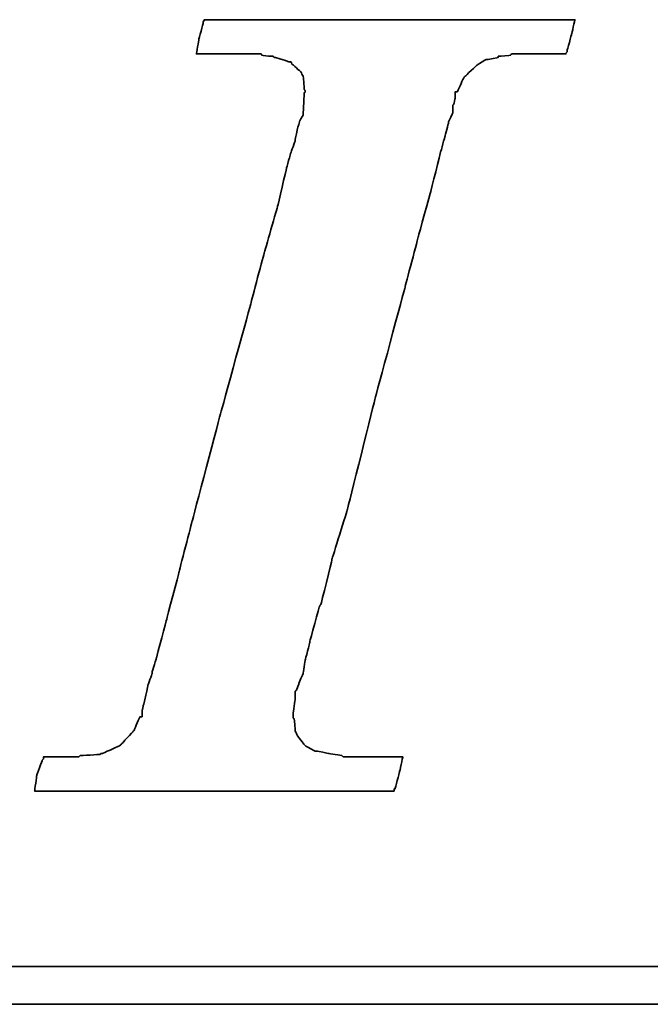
# Model space of a CAD drawing. Header units: millimetres. Extents: x 919 to 1303, y -220 to -56.
# Tile 32 of 48: x 1204.35 to 1208.14, y -176.84 to -170.93. Entities that reach past the tile are written whole.
import ezdxf

# ---------------------------------------------------------------- set-up
doc = ezdxf.new("R2010")
doc.units = ezdxf.units.MM
doc.layers.add('DIM', color=4, linetype='CONTINUOUS')
doc.layers.add('layer 1', color=7, linetype='CONTINUOUS')

# ---------------------------------------------------------------- blocks, each defined once
blk = doc.blocks.new('TBI MOTION logo(完整正式版)')
at = {"layer": 'layer 1', "color": 22, "lineweight": 35}
for points, knots in [([(-40.59125, -7.94375), (-40.59125, -7.94375), (-40.97375, -7.94375), (-40.97375, -7.94375), (-40.97375, -7.94375), (-40.97375, -7.94375), (-41.38125, -7.94375), (-41.38125, -7.94375), (-41.38125, -7.94375), (-41.38125, -7.94375), (-41.54875, -7.94375), (-41.54875, -7.94375), (-41.54875, -7.94375), (-41.54875, -7.94375), (-41.59875, -7.94375), (-41.59875, -7.94375), (-41.59875, -7.94375), (-41.59875, -7.94375), (-41.88375, -7.94375), (-41.88375, -7.94375), (-41.88375, -7.94375), (-41.88375, -7.94375), (-41.90875, -7.91875), (-41.90875, -7.91875), (-41.90875, -7.91875), (-41.90875, -7.91875), (-42.19875, -7.87125), (-42.19875, -7.87125), (-42.19875, -7.87125), (-42.19875, -7.87125), (-42.43875, -7.82375), (-42.43875, -7.82375), (-42.43875, -7.82375), (-42.43875, -7.82375), (-42.45875, -7.82375), (-42.45875, -7.82375), (-42.45875, -7.82375), (-42.45875, -7.82375), (-42.48625, -7.82375), (-42.48625, -7.82375), (-42.48625, -7.82375), (-42.48625, -7.82375), (-42.67625, -7.72375), (-42.67625, -7.72375), (-42.67625, -7.72375), (-42.67625, -7.72375), (-42.70125, -7.70375), (-42.70125, -7.70375), (-42.70125, -7.70375), (-42.70125, -7.70375), (-42.72375, -7.67875), (-42.72375, -7.67875), (-42.72375, -7.67875), (-42.72375, -7.67875), (-42.86875, -7.48875), (-42.86875, -7.48875), (-42.86875, -7.48875), (-42.86875, -7.48875), (-42.89375, -7.43875), (-42.89375, -7.43875), (-42.89375, -7.43875), (-42.89375, -7.43875), (-42.91875, -7.38875), (-42.91875, -7.38875), (-42.91875, -7.38875), (-42.91875, -7.38875), (-42.93875, -7.12875), (-42.93875, -7.12875), (-42.93875, -7.12875), (-42.93875, -7.12875), (-42.96375, -7.10375), (-42.96375, -7.10375), (-42.96375, -7.10375), (-42.96375, -7.10375), (-42.96375, -7.05375), (-42.96375, -7.05375), (-42.96375, -7.05375), (-42.96375, -7.05375), (-42.96375, -7.00875), (-42.96375, -7.00875), (-42.96375, -7.00875), (-42.96375, -7.00875), (-42.91875, -6.69625), (-42.91875, -6.69625), (-42.91875, -6.69625), (-42.91875, -6.69625), (-42.91875, -6.62375), (-42.91875, -6.62375), (-42.91875, -6.62375), (-42.91875, -6.62375), (-42.91875, -6.59625), (-42.91875, -6.59625), (-42.91875, -6.59625), (-42.91875, -6.59625), (-42.91875, -6.57375), (-42.91875, -6.57375), (-42.91875, -6.57375), (-42.91875, -6.57375), (-42.91875, -6.52875), (-42.91875, -6.52875), (-42.91875, -6.52875), (-42.91875, -6.52875), (-42.89375, -6.50375), (-42.89375, -6.50375), (-42.89375, -6.50375), (-42.89375, -6.50375), (-42.84375, -6.38375), (-42.84375, -6.38375), (-42.84375, -6.38375), (-42.84375, -6.38375), (-42.84375, -6.35875), (-42.84375, -6.35875), (-42.84375, -6.35875), (-42.84375, -6.35875), (-42.74625, -6.14375), (-42.74625, -6.14375), (-42.74625, -6.14375), (-42.74625, -6.14375), (-42.70125, -5.85375), (-42.70125, -5.85375), (-42.70125, -5.85375), (-42.70125, -5.85375), (-42.60375, -5.47125), (-42.60375, -5.47125), (-42.60375, -5.47125), (-42.60375, -5.47125), (-42.60375, -5.44875), (-42.60375, -5.44875), (-42.60375, -5.44875), (-42.60375, -5.44875), (-42.38875, -4.67875), (-42.38875, -4.67875), (-42.38875, -4.67875), (-42.38875, -4.67875), (-42.36375, -4.65375), (-42.36375, -4.65375), (-42.36375, -4.65375), (-42.36375, -4.65375), (-42.12375, -3.69625), (-42.12375, -3.69625), (-42.12375, -3.69625), (-42.12375, -3.69625), (-42.12375, -3.67374), (-42.12375, -3.67374), (-42.12375, -3.67374), (-42.12375, -3.67374), (-41.78875, -2.59374), (-41.78875, -2.59374), (-41.78875, -2.59374), (-41.78875, -2.59374), (-41.18875, -0.19375), (-41.18875, -0.19375), (-41.18875, -0.19375), (-41.18875, -0.19375), (-40.54375, 2.20624), (-40.54375, 2.20624), (-40.54375, 2.20624), (-40.54375, 2.20624), (-40.25375, 3.30875), (-40.25375, 3.30875), (-40.25375, 3.30875), (-40.25375, 3.30875), (-39.98875, 4.27125), (-39.98875, 4.27125), (-39.98875, 4.27125), (-39.98875, 4.27125), (-39.77375, 5.13125), (-39.77375, 5.13125), (-39.77375, 5.13125), (-39.77375, 5.13125), (-39.67875, 5.47125), (-39.67875, 5.47125), (-39.67875, 5.47125), (-39.67875, 5.47125), (-39.60375, 5.75625), (-39.60375, 5.75625), (-39.60375, 5.75625), (-39.60375, 5.75625), (-39.60375, 5.78125), (-39.60375, 5.78125), (-39.60375, 5.78125), (-39.60375, 5.78125), (-39.50875, 5.97125), (-39.50875, 5.97125), (-39.50875, 5.97125), (-39.50875, 5.97125), (-39.50875, 6.13875), (-39.50875, 6.13875), (-39.50875, 6.13875), (-39.50875, 6.13875), (-39.48625, 6.16625), (-39.48625, 6.16625), (-39.48625, 6.16625), (-39.48625, 6.16625), (-39.46125, 6.28625), (-39.46125, 6.28625), (-39.46125, 6.28625), (-39.46125, 6.28625), (-39.46125, 6.42625), (-39.46125, 6.42625), (-39.46125, 6.42625), (-39.46125, 6.42625), (-39.41375, 6.42625), (-39.41375, 6.42625), (-39.41375, 6.42625), (-39.41375, 6.42625), (-39.29375, 6.69125), (-39.29375, 6.69125), (-39.29375, 6.69125), (-39.29375, 6.69125), (-39.26875, 6.74125), (-39.26875, 6.74125), (-39.26875, 6.74125), (-39.26875, 6.74125), (-39.24375, 6.76625), (-39.24375, 6.76625), (-39.24375, 6.76625), (-39.24375, 6.76625), (-38.98375, 7.00624), (-38.98375, 7.00624), (-38.98375, 7.00624), (-38.98375, 7.00624), (-38.95625, 7.02624), (-38.95625, 7.02624), (-38.95625, 7.02624), (-38.95625, 7.02624), (-38.78875, 7.12624), (-38.78875, 7.12624), (-38.78875, 7.12624), (-38.78875, 7.12624), (-38.76375, 7.12624), (-38.76375, 7.12624), (-38.76375, 7.12624), (-38.76375, 7.12624), (-38.74375, 7.12624), (-38.74375, 7.12624), (-38.74375, 7.12624), (-38.74375, 7.12624), (-38.52875, 7.17125), (-38.52875, 7.17125), (-38.52875, 7.17125), (-38.52875, 7.17125), (-38.52875, 7.19624), (-38.52875, 7.19624), (-38.52875, 7.19624), (-38.52875, 7.19624), (-38.50375, 7.19624), (-38.50375, 7.19624), (-38.50375, 7.19624), (-38.50375, 7.19624), (-38.26125, 7.21875), (-38.26125, 7.21875), (-38.26125, 7.21875), (-38.26125, 7.21875), (-38.23875, 7.24624), (-38.23875, 7.24624), (-38.23875, 7.24624), (-38.23875, 7.24624), (-38.21625, 7.24624), (-38.21625, 7.24624), (-38.21625, 7.24624), (-38.21625, 7.24624), (-38.18875, 7.24624), (-38.18875, 7.24624), (-38.18875, 7.24624), (-38.18875, 7.24624), (-37.90375, 7.24624), (-37.90375, 7.24624), (-37.90375, 7.24624), (-37.90375, 7.24624), (-37.85375, 7.24624), (-37.85375, 7.24624), (-37.85375, 7.24624), (-37.85375, 7.24624), (-37.75875, 7.24624), (-37.75875, 7.24624), (-37.75875, 7.24624), (-37.75875, 7.24624), (-37.42375, 7.24624), (-37.42375, 7.24624), (-37.42375, 7.24624), (-37.42375, 7.24624), (-37.08875, 7.24624), (-37.08875, 7.24624), (-37.08875, 7.24624), (-37.08875, 7.24624), (-37.06375, 7.24624), (-37.06375, 7.24624), (-37.06375, 7.24624), (-37.06375, 7.24624), (-37.06375, 7.26624), (-37.06375, 7.26624), (-37.06375, 7.26624), (-37.06375, 7.26624), (-37.03875, 7.29125), (-37.03875, 7.29125), (-37.03875, 7.29125), (-37.03875, 7.29125), (-37.03875, 7.31625), (-37.03875, 7.31625), (-37.03875, 7.31625), (-37.03875, 7.31625), (-36.94125, 7.67625), (-36.94125, 7.67625), (-36.94125, 7.67625), (-36.94125, 7.67625), (-36.86875, 7.98625), (-36.86875, 7.98625), (-36.86875, 7.98625), (-36.86875, 7.98625), (-36.98875, 7.98625), (-36.98875, 7.98625), (-36.98875, 7.98625), (-36.98875, 7.98625), (-37.42375, 7.98625), (-37.42375, 7.98625), (-37.42375, 7.98625), (-37.42375, 7.98625), (-37.94875, 7.98625), (-37.94875, 7.98625), (-37.94875, 7.98625), (-37.94875, 7.98625), (-38.57375, 7.98625), (-38.57375, 7.98625), (-38.57375, 7.98625), (-38.57375, 7.98625), (-39.29375, 7.98625), (-39.29375, 7.98625), (-39.29375, 7.98625), (-39.29375, 7.98625), (-40.82875, 7.98625), (-40.82875, 7.98625), (-40.82875, 7.98625), (-40.82875, 7.98625), (-42.36375, 7.98625), (-42.36375, 7.98625), (-42.36375, 7.98625), (-42.36375, 7.98625), (-43.08375, 7.98625), (-43.08375, 7.98625), (-43.08375, 7.98625), (-43.08375, 7.98625), (-43.70875, 7.98625), (-43.70875, 7.98625), (-43.70875, 7.98625), (-43.70875, 7.98625), (-44.23375, 7.98625), (-44.23375, 7.98625), (-44.23375, 7.98625), (-44.23375, 7.98625), (-44.66875, 7.98625), (-44.66875, 7.98625), (-44.66875, 7.98625), (-44.66875, 7.98625), (-44.88375, 7.98625), (-44.88375, 7.98625), (-44.88375, 7.98625), (-44.88375, 7.98625), (-44.90875, 7.94125), (-44.90875, 7.94125), (-44.90875, 7.94125), (-44.90875, 7.94125), (-44.90875, 7.91625), (-44.90875, 7.91625), (-44.90875, 7.91625), (-44.90875, 7.91625), (-45.00375, 7.55625), (-45.00375, 7.55625), (-45.00375, 7.55625), (-45.00375, 7.55625), (-45.05375, 7.24624), (-45.05375, 7.24624), (-45.05375, 7.24624), (-45.05375, 7.24624), (-44.61875, 7.24624), (-44.61875, 7.24624), (-44.61875, 7.24624), (-44.61875, 7.24624), (-44.11375, 7.24624), (-44.11375, 7.24624), (-44.11375, 7.24624), (-44.11375, 7.24624), (-43.99375, 7.24624), (-43.99375, 7.24624), (-43.99375, 7.24624), (-43.99375, 7.24624), (-43.94625, 7.24624), (-43.94625, 7.24624), (-43.94625, 7.24624), (-43.94625, 7.24624), (-43.92374, 7.24624), (-43.92374, 7.24624), (-43.92374, 7.24624), (-43.92374, 7.24624), (-43.65875, 7.24624), (-43.65875, 7.24624), (-43.65875, 7.24624), (-43.65875, 7.24624), (-43.63875, 7.21875), (-43.63875, 7.21875), (-43.63875, 7.21875), (-43.63875, 7.21875), (-43.46875, 7.19624), (-43.46875, 7.19624), (-43.46875, 7.19624), (-43.46875, 7.19624), (-43.39875, 7.19624), (-43.39875, 7.19624), (-43.39875, 7.19624), (-43.39875, 7.19624), (-43.37125, 7.17125), (-43.37125, 7.17125), (-43.37125, 7.17125), (-43.37125, 7.17125), (-43.34875, 7.17125), (-43.34875, 7.17125), (-43.34875, 7.17125), (-43.34875, 7.17125), (-43.20375, 7.12624), (-43.20375, 7.12624), (-43.20375, 7.12624), (-43.20375, 7.12624), (-43.05875, 7.07624), (-43.05875, 7.07624), (-43.05875, 7.07624), (-43.05875, 7.07624), (-43.01375, 7.07624), (-43.01375, 7.07624), (-43.01375, 7.07624), (-43.01375, 7.07624), (-42.98875, 7.02624), (-42.98875, 7.02624), (-42.98875, 7.02624), (-42.98875, 7.02624), (-42.79875, 6.86125), (-42.79875, 6.86125), (-42.79875, 6.86125), (-42.79875, 6.86125), (-42.77375, 6.81125), (-42.77375, 6.81125), (-42.77375, 6.81125), (-42.77375, 6.81125), (-42.74625, 6.76625), (-42.74625, 6.76625), (-42.74625, 6.76625), (-42.74625, 6.76625), (-42.72375, 6.47625), (-42.72375, 6.47625), (-42.72375, 6.47625), (-42.72375, 6.47625), (-42.70125, 6.45124), (-42.70125, 6.45124), (-42.70125, 6.45124), (-42.70125, 6.45124), (-42.70125, 6.42625), (-42.70125, 6.42625), (-42.70125, 6.42625), (-42.70125, 6.42625), (-42.72375, 6.40625), (-42.72375, 6.40625), (-42.72375, 6.40625), (-42.72375, 6.40625), (-42.74625, 5.97125), (-42.74625, 5.97125), (-42.74625, 5.97125), (-42.74625, 5.97125), (-42.74625, 5.94625), (-42.74625, 5.94625), (-42.74625, 5.94625), (-42.74625, 5.94625), (-42.74625, 5.92625), (-42.74625, 5.92625), (-42.74625, 5.92625), (-42.74625, 5.92625), (-42.77375, 5.87625), (-42.77375, 5.87625), (-42.77375, 5.87625), (-42.77375, 5.87625), (-42.81875, 5.80625), (-42.81875, 5.80625), (-42.81875, 5.80625), (-42.81875, 5.80625), (-42.86875, 5.63625), (-42.86875, 5.63625), (-42.86875, 5.63625), (-42.86875, 5.63625), (-42.91875, 5.39625), (-42.91875, 5.39625), (-42.91875, 5.39625), (-42.91875, 5.39625), (-42.91875, 5.37124), (-42.91875, 5.37124), (-42.91875, 5.37124), (-42.91875, 5.37124), (-43.01375, 5.10874), (-43.01375, 5.10874), (-43.01375, 5.10874), (-43.01375, 5.10874), (-43.10875, 4.77124), (-43.10875, 4.77124), (-43.10875, 4.77124), (-43.10875, 4.77124), (-43.29875, 3.95625), (-43.29875, 3.95625), (-43.29875, 3.95625), (-43.29875, 3.95625), (-43.58875, 2.95125), (-43.58875, 2.95125), (-43.58875, 2.95125), (-43.58875, 2.95125), (-43.87375, 1.87125), (-43.87375, 1.87125), (-43.87375, 1.87125), (-43.87375, 1.87125), (-44.52625, -0.50374), (-44.52625, -0.50374), (-44.52625, -0.50374), (-44.52625, -0.50374), (-45.14875, -2.85375), (-45.14875, -2.85375), (-45.14875, -2.85375), (-45.14875, -2.85375), (-45.43375, -3.95875), (-45.43375, -3.95875), (-45.43375, -3.95875), (-45.43375, -3.95875), (-45.69875, -4.96875), (-45.69875, -4.96875), (-45.69875, -4.96875), (-45.69875, -4.96875), (-45.91375, -5.78375), (-45.91375, -5.78375), (-45.91375, -5.78375), (-45.91375, -5.78375), (-46.01375, -6.11875), (-46.01375, -6.11875), (-46.01375, -6.11875), (-46.01375, -6.11875), (-46.01375, -6.14375), (-46.01375, -6.14375), (-46.01375, -6.14375), (-46.01375, -6.14375), (-46.10875, -6.40875), (-46.10875, -6.40875), (-46.10875, -6.40875), (-46.10875, -6.40875), (-46.15375, -6.64875), (-46.15375, -6.64875), (-46.15375, -6.64875), (-46.15375, -6.64875), (-46.20375, -6.83875), (-46.20375, -6.83875), (-46.20375, -6.83875), (-46.20375, -6.83875), (-46.22875, -6.93375), (-46.22875, -6.93375), (-46.22875, -6.93375), (-46.22875, -6.93375), (-46.22875, -7.07875), (-46.22875, -7.07875), (-46.22875, -7.07875), (-46.22875, -7.07875), (-46.27375, -7.07875), (-46.27375, -7.07875), (-46.27375, -7.07875), (-46.27375, -7.07875), (-46.39375, -7.34375), (-46.39375, -7.34375), (-46.39375, -7.34375), (-46.39375, -7.34375), (-46.39375, -7.36875), (-46.39375, -7.36875), (-46.39375, -7.36875), (-46.39375, -7.36875), (-46.42125, -7.38875), (-46.42125, -7.38875), (-46.42125, -7.38875), (-46.42125, -7.38875), (-46.68375, -7.67875), (-46.68375, -7.67875), (-46.68375, -7.67875), (-46.68375, -7.67875), (-46.70875, -7.70375), (-46.70875, -7.70375), (-46.70875, -7.70375), (-46.70875, -7.70375), (-46.75375, -7.72375), (-46.75375, -7.72375), (-46.75375, -7.72375), (-46.75375, -7.72375), (-47.08875, -7.87125), (-47.08875, -7.87125), (-47.08875, -7.87125), (-47.08875, -7.87125), (-47.11625, -7.87125), (-47.11625, -7.87125), (-47.11625, -7.87125), (-47.11625, -7.87125), (-47.13875, -7.89375), (-47.13875, -7.89375), (-47.13875, -7.89375), (-47.13875, -7.89375), (-47.56875, -7.91875), (-47.56875, -7.91875), (-47.56875, -7.91875), (-47.56875, -7.91875), (-47.59625, -7.94375), (-47.59625, -7.94375), (-47.59625, -7.94375), (-47.59625, -7.94375), (-47.64375, -7.94375), (-47.64375, -7.94375), (-47.64375, -7.94375), (-47.64375, -7.94375), (-47.73625, -7.94375), (-47.73625, -7.94375), (-47.73625, -7.94375), (-47.73625, -7.94375), (-48.07375, -7.94375), (-48.07375, -7.94375), (-48.07375, -7.94375), (-48.07375, -7.94375), (-48.36125, -7.94375), (-48.36125, -7.94375), (-48.36125, -7.94375), (-48.36125, -7.94375), (-48.36125, -7.96625), (-48.36125, -7.96625), (-48.36125, -7.96625), (-48.36125, -7.96625), (-48.36125, -7.99125), (-48.36125, -7.99125), (-48.36125, -7.99125), (-48.36125, -7.99125), (-48.38875, -8.01375), (-48.38875, -8.01375), (-48.38875, -8.01375), (-48.38875, -8.01375), (-48.50875, -8.34875), (-48.50875, -8.34875), (-48.50875, -8.34875), (-48.50875, -8.34875), (-48.55375, -8.68625), (-48.55375, -8.68625), (-48.55375, -8.68625), (-48.55375, -8.68625), (-48.45875, -8.68625), (-48.45875, -8.68625), (-48.45875, -8.68625), (-48.45875, -8.68625), (-48.07375, -8.68625), (-48.07375, -8.68625), (-48.07375, -8.68625), (-48.07375, -8.68625), (-47.52375, -8.68625), (-47.52375, -8.68625), (-47.52375, -8.68625), (-47.52375, -8.68625), (-46.92375, -8.68625), (-46.92375, -8.68625), (-46.92375, -8.68625), (-46.92375, -8.68625), (-46.25375, -8.68625), (-46.25375, -8.68625), (-46.25375, -8.68625), (-46.25375, -8.68625), (-46.20375, -8.68625), (-46.20375, -8.68625), (-46.20375, -8.68625), (-46.20375, -8.68625), (-44.71375, -8.68625), (-44.71375, -8.68625), (-44.71375, -8.68625), (-44.71375, -8.68625), (-43.22875, -8.68625), (-43.22875, -8.68625), (-43.22875, -8.68625), (-43.22875, -8.68625), (-42.55875, -8.68625), (-42.55875, -8.68625), (-42.55875, -8.68625), (-42.55875, -8.68625), (-42.50875, -8.68625), (-42.50875, -8.68625), (-42.50875, -8.68625), (-42.50875, -8.68625), (-41.93375, -8.68625), (-41.93375, -8.68625), (-41.93375, -8.68625), (-41.93375, -8.68625), (-41.38125, -8.68625), (-41.38125, -8.68625), (-41.38125, -8.68625), (-41.38125, -8.68625), (-40.97375, -8.68625), (-40.97375, -8.68625), (-40.97375, -8.68625), (-40.97375, -8.68625), (-40.78125, -8.68625), (-40.78125, -8.68625), (-40.78125, -8.68625), (-40.78125, -8.68625), (-40.78125, -8.63875), (-40.78125, -8.63875), (-40.78125, -8.63875), (-40.78125, -8.63875), (-40.75875, -8.63875), (-40.75875, -8.63875), (-40.75875, -8.63875), (-40.75875, -8.63875), (-40.66375, -8.27875), (-40.66375, -8.27875), (-40.66375, -8.27875), (-40.66375, -8.27875), (-40.59125, -7.94375), (-40.59125, -7.94375)], [0, 0, 0, 0, 0.00558659, 0.00558659, 0.00558659, 0.0055866, 0.01117318, 0.01117318, 0.01117318, 0.01117319, 0.01675978, 0.01675978, 0.01675978, 0.01675979, 0.02234637, 0.02234637, 0.02234637, 0.02234638, 0.02793296, 0.02793296, 0.02793296, 0.02793297, 0.03351955, 0.03351955, 0.03351955, 0.03351956, 0.03910615, 0.03910615, 0.03910615, 0.03910616, 0.04469274, 0.04469274, 0.04469274, 0.04469275, 0.05027933, 0.05027933, 0.05027933, 0.05027934, 0.05586592, 0.05586592, 0.05586592, 0.05586593, 0.06145251, 0.06145251, 0.06145251, 0.06145252, 0.06703911, 0.06703911, 0.06703911, 0.06703912, 0.0726257, 0.0726257, 0.0726257, 0.07262571, 0.07821229, 0.07821229, 0.07821229, 0.0782123, 0.08379888, 0.08379888, 0.08379888, 0.08379889, 0.08938547, 0.08938547, 0.08938547, 0.08938548, 0.09497207, 0.09497207, 0.09497207, 0.09497208, 0.10055866, 0.10055866, 0.10055866, 0.10055867, 0.10614525, 0.10614525, 0.10614525, 0.10614526, 0.11173184, 0.11173184, 0.11173184, 0.11173185, 0.11731844, 0.11731844, 0.11731844, 0.11731845, 0.12290503, 0.12290503, 0.12290503, 0.12290504, 0.12849162, 0.12849162, 0.12849162, 0.12849163, 0.13407821, 0.13407821, 0.13407821, 0.13407822, 0.1396648, 0.1396648, 0.1396648, 0.13966481, 0.1452514, 0.1452514, 0.1452514, 0.14525141, 0.15083799, 0.15083799, 0.15083799, 0.150838, 0.15642458, 0.15642458, 0.15642458, 0.15642459, 0.16201117, 0.16201117, 0.16201117, 0.16201118, 0.16759777, 0.16759777, 0.16759777, 0.16759778, 0.17318436, 0.17318436, 0.17318436, 0.17318437, 0.17877095, 0.17877095, 0.17877095, 0.17877096, 0.18435754, 0.18435754, 0.18435754, 0.18435755, 0.18994413, 0.18994413, 0.18994413, 0.18994414, 0.19553073, 0.19553073, 0.19553073, 0.19553074, 0.20111732, 0.20111732, 0.20111732, 0.20111733, 0.20670391, 0.20670391, 0.20670391, 0.20670392, 0.2122905, 0.2122905, 0.2122905, 0.21229051, 0.21787709, 0.21787709, 0.21787709, 0.2178771, 0.22346369, 0.22346369, 0.22346369, 0.2234637, 0.22905028, 0.22905028, 0.22905028, 0.22905029, 0.23463687, 0.23463687, 0.23463687, 0.23463688, 0.24022346, 0.24022346, 0.24022346, 0.24022347, 0.24581006, 0.24581006, 0.24581006, 0.24581007, 0.25139665, 0.25139665, 0.25139665, 0.25139666, 0.25698324, 0.25698324, 0.25698324, 0.25698325, 0.26256983, 0.26256983, 0.26256983, 0.26256984, 0.26815642, 0.26815642, 0.26815642, 0.26815643, 0.27374302, 0.27374302, 0.27374302, 0.27374303, 0.27932961, 0.27932961, 0.27932961, 0.27932962, 0.2849162, 0.2849162, 0.2849162, 0.28491621, 0.29050279, 0.29050279, 0.29050279, 0.2905028, 0.29608939, 0.29608939, 0.29608939, 0.2960894, 0.30167598, 0.30167598, 0.30167598, 0.30167599, 0.30726257, 0.30726257, 0.30726257, 0.30726258, 0.31284916, 0.31284916, 0.31284916, 0.31284917, 0.31843575, 0.31843575, 0.31843575, 0.31843576, 0.32402235, 0.32402235, 0.32402235, 0.32402236, 0.32960894, 0.32960894, 0.32960894, 0.32960895, 0.33519553, 0.33519553, 0.33519553, 0.33519554, 0.34078212, 0.34078212, 0.34078212, 0.34078213, 0.34636872, 0.34636872, 0.34636872, 0.34636873, 0.35195531, 0.35195531, 0.35195531, 0.35195532, 0.3575419, 0.3575419, 0.3575419, 0.35754191, 0.36312849, 0.36312849, 0.36312849, 0.3631285, 0.36871508, 0.36871508, 0.36871508, 0.36871509, 0.37430168, 0.37430168, 0.37430168, 0.37430169, 0.37988827, 0.37988827, 0.37988827, 0.37988828, 0.38547486, 0.38547486, 0.38547486, 0.38547487, 0.39106145, 0.39106145, 0.39106145, 0.39106146, 0.39664804, 0.39664804, 0.39664804, 0.39664805, 0.40223464, 0.40223464, 0.40223464, 0.40223465, 0.40782123, 0.40782123, 0.40782123, 0.40782124, 0.41340782, 0.41340782, 0.41340782, 0.41340783, 0.41899441, 0.41899441, 0.41899441, 0.41899442, 0.42458101, 0.42458101, 0.42458101, 0.42458102, 0.4301676, 0.4301676, 0.4301676, 0.43016761, 0.43575419, 0.43575419, 0.43575419, 0.4357542, 0.44134078, 0.44134078, 0.44134078, 0.44134079, 0.44692737, 0.44692737, 0.44692737, 0.44692738, 0.45251397, 0.45251397, 0.45251397, 0.45251398, 0.45810056, 0.45810056, 0.45810056, 0.45810057, 0.46368715, 0.46368715, 0.46368715, 0.46368716, 0.46927374, 0.46927374, 0.46927374, 0.46927375, 0.47486034, 0.47486034, 0.47486034, 0.47486035, 0.48044693, 0.48044693, 0.48044693, 0.48044694, 0.48603352, 0.48603352, 0.48603352, 0.48603353, 0.49162011, 0.49162011, 0.49162011, 0.49162012, 0.4972067, 0.4972067, 0.4972067, 0.49720671, 0.5027933, 0.5027933, 0.5027933, 0.50279331, 0.50837989, 0.50837989, 0.50837989, 0.5083799, 0.51396648, 0.51396648, 0.51396648, 0.51396649, 0.51955307, 0.51955307, 0.51955307, 0.51955308, 0.52513966, 0.52513966, 0.52513966, 0.52513967, 0.53072626, 0.53072626, 0.53072626, 0.53072627, 0.53631285, 0.53631285, 0.53631285, 0.53631286, 0.54189944, 0.54189944, 0.54189944, 0.54189945, 0.54748603, 0.54748603, 0.54748603, 0.54748604, 0.55307263, 0.55307263, 0.55307263, 0.55307264, 0.55865922, 0.55865922, 0.55865922, 0.55865923, 0.56424581, 0.56424581, 0.56424581, 0.56424582, 0.5698324, 0.5698324, 0.5698324, 0.56983241, 0.57541899, 0.57541899, 0.57541899, 0.575419, 0.58100559, 0.58100559, 0.58100559, 0.5810056, 0.58659218, 0.58659218, 0.58659218, 0.58659219, 0.59217877, 0.59217877, 0.59217877, 0.59217878, 0.59776536, 0.59776536, 0.59776536, 0.59776537, 0.60335196, 0.60335196, 0.60335196, 0.60335197, 0.60893855, 0.60893855, 0.60893855, 0.60893856, 0.61452514, 0.61452514, 0.61452514, 0.61452515, 0.62011173, 0.62011173, 0.62011173, 0.62011174, 0.62569832, 0.62569832, 0.62569832, 0.62569833, 0.63128492, 0.63128492, 0.63128492, 0.63128493, 0.63687151, 0.63687151, 0.63687151, 0.63687152, 0.6424581, 0.6424581, 0.6424581, 0.64245811, 0.64804469, 0.64804469, 0.64804469, 0.6480447, 0.65363128, 0.65363128, 0.65363128, 0.65363129, 0.65921788, 0.65921788, 0.65921788, 0.65921789, 0.66480447, 0.66480447, 0.66480447, 0.66480448, 0.67039106, 0.67039106, 0.67039106, 0.67039107, 0.67597765, 0.67597765, 0.67597765, 0.67597766, 0.68156425, 0.68156425, 0.68156425, 0.68156426, 0.68715084, 0.68715084, 0.68715084, 0.68715085, 0.69273743, 0.69273743, 0.69273743, 0.69273744, 0.69832402, 0.69832402, 0.69832402, 0.69832403, 0.70391061, 0.70391061, 0.70391061, 0.70391062, 0.70949721, 0.70949721, 0.70949721, 0.70949722, 0.7150838, 0.7150838, 0.7150838, 0.71508381, 0.72067039, 0.72067039, 0.72067039, 0.7206704, 0.72625698, 0.72625698, 0.72625698, 0.72625699, 0.73184358, 0.73184358, 0.73184358, 0.73184359, 0.73743017, 0.73743017, 0.73743017, 0.73743018, 0.74301676, 0.74301676, 0.74301676, 0.74301677, 0.74860335, 0.74860335, 0.74860335, 0.74860336, 0.75418994, 0.75418994, 0.75418994, 0.75418995, 0.75977654, 0.75977654, 0.75977654, 0.75977655, 0.76536313, 0.76536313, 0.76536313, 0.76536314, 0.77094972, 0.77094972, 0.77094972, 0.77094973, 0.77653631, 0.77653631, 0.77653631, 0.77653632, 0.78212291, 0.78212291, 0.78212291, 0.78212292, 0.7877095, 0.7877095, 0.7877095, 0.78770951, 0.79329609, 0.79329609, 0.79329609, 0.7932961, 0.79888268, 0.79888268, 0.79888268, 0.79888269, 0.80446927, 0.80446927, 0.80446927, 0.80446928, 0.81005587, 0.81005587, 0.81005587, 0.81005588, 0.81564246, 0.81564246, 0.81564246, 0.81564247, 0.82122905, 0.82122905, 0.82122905, 0.82122906, 0.82681564, 0.82681564, 0.82681564, 0.82681565, 0.83240223, 0.83240223, 0.83240223, 0.83240224, 0.83798883, 0.83798883, 0.83798883, 0.83798884, 0.84357542, 0.84357542, 0.84357542, 0.84357543, 0.84916201, 0.84916201, 0.84916201, 0.84916202, 0.8547486, 0.8547486, 0.8547486, 0.85474861, 0.8603352, 0.8603352, 0.8603352, 0.86033521, 0.86592179, 0.86592179, 0.86592179, 0.8659218, 0.87150838, 0.87150838, 0.87150838, 0.87150839, 0.87709497, 0.87709497, 0.87709497, 0.87709498, 0.88268156, 0.88268156, 0.88268156, 0.88268157, 0.88826816, 0.88826816, 0.88826816, 0.88826817, 0.89385475, 0.89385475, 0.89385475, 0.89385476, 0.89944134, 0.89944134, 0.89944134, 0.89944135, 0.90502793, 0.90502793, 0.90502793, 0.90502794, 0.91061453, 0.91061453, 0.91061453, 0.91061454, 0.91620112, 0.91620112, 0.91620112, 0.91620113, 0.92178771, 0.92178771, 0.92178771, 0.92178772, 0.9273743, 0.9273743, 0.9273743, 0.92737431, 0.93296089, 0.93296089, 0.93296089, 0.9329609, 0.93854749, 0.93854749, 0.93854749, 0.9385475, 0.94413408, 0.94413408, 0.94413408, 0.94413409, 0.94972067, 0.94972067, 0.94972067, 0.94972068, 0.95530726, 0.95530726, 0.95530726, 0.95530727, 0.96089385, 0.96089385, 0.96089385, 0.96089386, 0.96648045, 0.96648045, 0.96648045, 0.96648046, 0.97206704, 0.97206704, 0.97206704, 0.97206705, 0.97765363, 0.97765363, 0.97765363, 0.97765364, 0.98324022, 0.98324022, 0.98324022, 0.98324023, 0.98882682, 0.98882682, 0.98882682, 0.98882683, 0.99441341, 0.99441341, 0.99441341, 0.99441342, 1, 1, 1, 1]), ([(75.90875, -9.47875), (75.90875, -9.47875), (75.90875, -12.28625), (75.90875, -12.28625), (75.90875, -12.28625), (75.90875, -12.28625), (75.90875, -12.47875), (75.90875, -12.47875), (75.90875, -12.47875), (75.90875, -12.47875), (75.71625, -12.47875), (75.71625, -12.47875), (75.71625, -12.47875), (75.71625, -12.47875), (-88.32875, -12.47875), (-88.32875, -12.47875), (-88.32875, -12.47875), (-88.32875, -12.47875), (-88.32875, -13.29375), (-88.32875, -13.29375), (-88.32875, -13.29375), (-88.32875, -13.29375), (82.89125, -13.29375), (82.89125, -13.29375), (82.89125, -13.29375), (82.89125, -13.29375), (75.90875, -9.47875), (75.90875, -9.47875)], [0, 0, 0, 0, 0.14285714, 0.14285714, 0.14285714, 0.14285715, 0.28571429, 0.28571429, 0.28571429, 0.2857143, 0.42857143, 0.42857143, 0.42857143, 0.42857144, 0.57142857, 0.57142857, 0.57142857, 0.57142858, 0.71428571, 0.71428571, 0.71428571, 0.71428572, 0.85714286, 0.85714286, 0.85714286, 0.85714287, 1, 1, 1, 1])]:
    blk.add_open_spline(points, degree=3, knots=knots, dxfattribs=at)

msp = doc.modelspace()

# ---------------------------------------------------------------- block references
at = {"layer": 'DIM', "color": 7, "xscale": 0.2778823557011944, "yscale": 0.2778823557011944, "zscale": 0.2778823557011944}
msp.add_blockref('TBI MOTION logo(完整正式版)', (1217.9371, -173.1494), dxfattribs=at)

doc.saveas('drawing.dxf')
